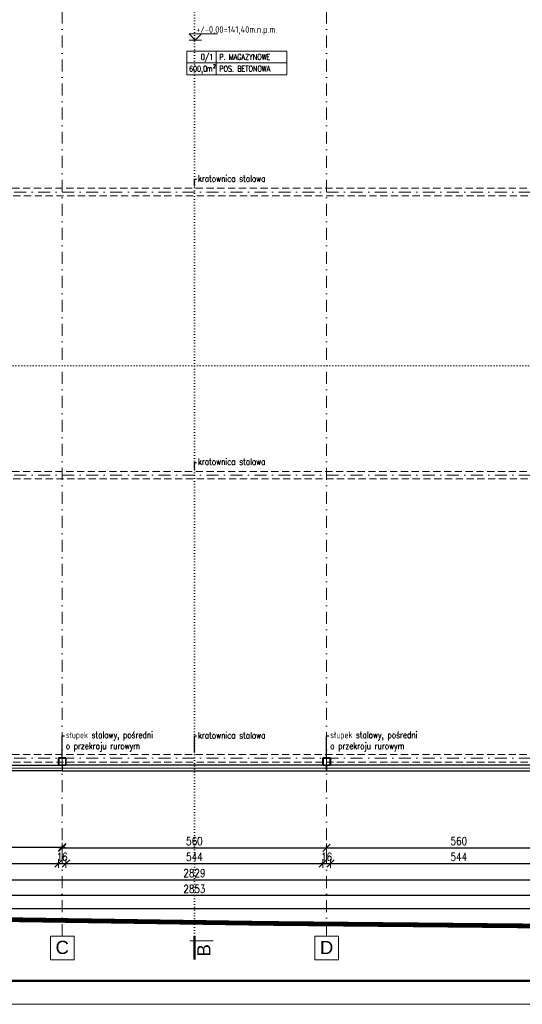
# Model space of a CAD drawing. Header units: millimetres. Extents: x 16720 to 74016, y 25810 to 81213.
# Tile 135 of 256: x 33377 to 34441, y 29136 to 31223. Entities that reach past the tile are written whole.
import ezdxf
from ezdxf import colors
from ezdxf.entities.mleader import LeaderData, LeaderLine
from ezdxf.enums import TextEntityAlignment as Align
from ezdxf.math import Vec2, Vec3

# ---------------------------------------------------------------- set-up
doc = ezdxf.new("R2010")
doc.units = ezdxf.units.MM
for name, pattern in [('ACAD_ISO07W100', [3, 0, -3]), ('DASHDOTX2', [50.8, 25.4, -12.7, 0, -12.7]), ('HIDDENX2', [19.05, 12.7, -6.35])]:
    doc.linetypes.add(name, pattern=pattern)
for name, color, linetype, lineweight in [('1', 7, 'Continuous', 9), ('_IZOLACJA TERM.', 94, 'BATTING', 9), ('_L OPISY', 110, 'Continuous', 9), ('_L_GRANICA DZIAŁKI', 10, 'Continuous', 25), ('_O_KROPKOWANE', 2, 'ACAD_ISO07W100', 9), ('_O_OPISY', 110, 'Continuous', 9), ('_O_PRZEKROJOWE', 22, 'Continuous', 9), ('_OPISY', 110, 'Continuous', 9), ('_OŚ', 165, 'DASHDOTX2', 9), ('_PRZERYWANE', 252, 'HIDDENX2', 9), ('_PŁYTA WARSTWOWA', 70, 'Continuous', 25), ('_RAMKA', 212, 'Continuous', 9), ('_STAL', 113, 'Continuous', 35), ('_WYMIAR', 151, 'Continuous', 9)]:
    doc.layers.add(name, color=color, linetype=linetype, lineweight=lineweight)
doc.styles.add('_PRZEKRÓJ 12', font='ARIALNB.TTF', dxfattribs={"height": 12})
doc.styles.add('ISO', font='isocp.shx')
doc.styles.add('ROMANS', font='romans.shx', dxfattribs={"width": 0.8, "height": 17})
doc.styles.get("Standard").update_dxf_attribs({"font": 'arial.ttf'})
doc.linetypes.add('BATTING', pattern='A,0.00254,-2.54,[134,ltypeshp.shx,S=2.54,R=0,X=-2.54,Y=0],-5.08,[134,ltypeshp.shx,S=2.54,R=180,X=2.54,Y=0],-2.54', length=10.16254)
doc.dimstyles.new('DOM w 100', dxfattribs={"dimscale": 8, "dimtxt": 2.5, "dimasz": 0.2, "dimexe": 1.25, "dimexo": 2, "dimgap": 0.7, "dimtad": 1, "dimdec": 0, "dimtxsty": 'ROMANS', "dimblk1": 'wymgreg', "dimblk2": 'wymgregII', "dimsah": 1, "dimcen": 2.5, "dimdle": 1, "dimse1": 1, "dimse2": 1, "dimadec": 0, "dimazin": 0, "dimtfac": 1, "dimtdec": 0, "dimtix": 1, "dimtmove": 1, "dimatfit": 3, "dimfxl": 1.25, "dimarcsym": 0})

# ---------------------------------------------------------------- blocks, each defined once
blk = doc.blocks.new('OPIS_PD')
for p, q in [((170, 40), (0, 40)), ((0, 40), (0, 0)), ((50, 0), (50, 40)), ((170, 0), (170, 40)), ((0, 20), (170, 20)), ((0, 0), (170, 0))]:
    blk.add_line(p, q)
at = {"style": 'ROMANS', "width": 0.7}
for s, height, p in [('2', 6.1, (49, 11.4)), ('m', 10, (43.6, 5.6))]:
    blk.add_text(s, height=height, dxfattribs=at).set_placement(p, align=Align.RIGHT)
at = {"style": 'ROMANS', "width": 0.8}
for tag, p in [('NR_POM', (44.9, 25.2)), ('POW', (28.1, 5.2))]:
    blk.add_attdef(tag, text='', height=10, dxfattribs=at).set_placement(p, align=Align.RIGHT)
for tag, p in [('OPIS_POM', (55.1, 25.2)), ('POSADZKA', (55.1, 5.2))]:
    blk.add_attdef(tag, p, '', height=10, dxfattribs=at)
blk = doc.blocks.new('KOTA WYS')
at = {"layer": '_OPISY'}
blk.add_line((-13, -13.1), (13, -13.1), dxfattribs=at)
blk.add_lwpolyline([(13, -0.1), (0, -13.1), (-13, -0.1), (47, -0.1)], dxfattribs=at)
at = {"layer": '_OPISY', "style": '_PRZEKRÓJ 12'}
blk.add_attdef('POZWYK', (9.6, 2.2), '', height=12, dxfattribs=at)
blk = doc.blocks.new('wymgreg')
at = {"layer": '1'}
for p, q in [((0, 0), (-4.9, -4.9)), ((4.8, 0), (-3.9, 0)), ((0, 5.7), (0, -5.7)), ((0, 0), (4.9, 4.9))]:
    blk.add_line(p, q, dxfattribs=at)
blk = doc.blocks.new('wymgregII')
at = {"layer": '1', "rotation": 180}
blk.add_blockref('wymgreg', (0, 0), dxfattribs=at)
blk = doc.blocks.new('*D6183')
at = {"layer": '_WYMIAR', "color": 0, "lineweight": -2}
blk.add_line((35171.6, 29366.2), (32321.8, 29366.2), dxfattribs=at)
at = {"layer": 'Defpoints', "color": 0}
for p in [(32320.2, 29630.4), (35173.2, 29630.4), (32320.2, 29366.2)]:
    blk.add_point(p, dxfattribs=at)
at = {"layer": '_WYMIAR', "color": 0, "linetype": 'ByBlock', "lineweight": -2, "xscale": 1.6, "yscale": 1.6, "zscale": 1.6, "rotation": 180}
blk.add_blockref('wymgregII', (32320.2, 29366.2), dxfattribs=at)
at = {"layer": '_WYMIAR', "color": 0, "linetype": 'ByBlock', "lineweight": -2, "xscale": 1.6, "yscale": 1.6, "zscale": 1.6}
blk.add_blockref('wymgreg', (35173.2, 29366.2), dxfattribs=at)
at = {"layer": '_WYMIAR', "color": 0, "insert": (33746.7, 29380.3), "char_height": 17, "attachment_point": 5, "style": 'ROMANS'}
blk.add_mtext('2853', dxfattribs=at)
blk = doc.blocks.new('*D6185')
at = {"layer": '_WYMIAR', "color": 0, "lineweight": -2}
blk.add_line((32333.8, 29399.9), (35159.6, 29399.9), dxfattribs=at)
at = {"layer": 'Defpoints', "color": 0}
for p in [(32332.2, 29630.4), (35161.2, 29630.4), (35161.2, 29399.9)]:
    blk.add_point(p, dxfattribs=at)
at = {"layer": '_WYMIAR', "color": 0, "linetype": 'ByBlock', "lineweight": -2, "xscale": 1.6, "yscale": 1.6, "zscale": 1.6, "rotation": 180}
blk.add_blockref('wymgreg', (32332.2, 29399.9), dxfattribs=at)
at = {"layer": '_WYMIAR', "color": 0, "linetype": 'ByBlock', "lineweight": -2, "xscale": 1.6, "yscale": 1.6, "zscale": 1.6}
blk.add_blockref('wymgregII', (35161.2, 29399.9), dxfattribs=at)
at = {"layer": '_WYMIAR', "color": 0, "insert": (33746.7, 29414), "char_height": 17, "attachment_point": 5, "style": 'ROMANS'}
blk.add_mtext('2829', dxfattribs=at)
blk = doc.blocks.new('*D6191')
at = {"layer": '_WYMIAR', "color": 0, "lineweight": -2}
blk.add_line((32916.3, 29434.1), (33457.1, 29434.1), dxfattribs=at)
at = {"layer": 'Defpoints', "color": 0}
for p in [(32914.7, 29644.5), (33458.7, 29646.3), (33458.7, 29434.1)]:
    blk.add_point(p, dxfattribs=at)
at = {"layer": '_WYMIAR', "color": 0, "linetype": 'ByBlock', "lineweight": -2, "xscale": 1.6, "yscale": 1.6, "zscale": 1.6, "rotation": 180}
blk.add_blockref('wymgreg', (32914.7, 29434.1), dxfattribs=at)
at = {"layer": '_WYMIAR', "color": 0, "linetype": 'ByBlock', "lineweight": -2, "xscale": 1.6, "yscale": 1.6, "zscale": 1.6}
blk.add_blockref('wymgregII', (33458.7, 29434.1), dxfattribs=at)
at = {"layer": '_WYMIAR', "color": 0, "insert": (33186.7, 29448.2), "char_height": 17, "attachment_point": 5, "style": 'ROMANS'}
blk.add_mtext('544', dxfattribs=at)
blk = doc.blocks.new('*D6192')
at = {"layer": '_WYMIAR', "color": 0, "lineweight": -2}
for p, q in [((33457.1, 29434.1), (33455.5, 29434.1)), ((33458.7, 29434.1), (33474.7, 29434.1)), ((33476.3, 29434.1), (33477.9, 29434.1))]:
    blk.add_line(p, q, dxfattribs=at)
at = {"layer": 'Defpoints', "color": 0}
for p in [(33458.7, 29646.3), (33474.7, 29646.3), (33474.7, 29434.1)]:
    blk.add_point(p, dxfattribs=at)
at = {"layer": '_WYMIAR', "color": 0, "linetype": 'ByBlock', "lineweight": -2, "xscale": 1.6, "yscale": 1.6, "zscale": 1.6}
blk.add_blockref('wymgreg', (33458.7, 29434.1), dxfattribs=at)
at = {"layer": '_WYMIAR', "color": 0, "linetype": 'ByBlock', "lineweight": -2, "xscale": 1.6, "yscale": 1.6, "zscale": 1.6, "rotation": 180}
blk.add_blockref('wymgregII', (33474.7, 29434.1), dxfattribs=at)
at = {"layer": '_WYMIAR', "color": 0, "insert": (33466.7, 29448.2), "char_height": 17, "attachment_point": 5, "style": 'ROMANS'}
blk.add_mtext('16', dxfattribs=at)
blk = doc.blocks.new('*D6193')
at = {"layer": '_WYMIAR', "color": 0, "lineweight": -2}
blk.add_line((33476.3, 29434.1), (34017.1, 29434.1), dxfattribs=at)
at = {"layer": 'Defpoints', "color": 0}
for p in [(33474.7, 29646.3), (34018.7, 29646.3), (34018.7, 29434.1)]:
    blk.add_point(p, dxfattribs=at)
at = {"layer": '_WYMIAR', "color": 0, "linetype": 'ByBlock', "lineweight": -2, "xscale": 1.6, "yscale": 1.6, "zscale": 1.6, "rotation": 180}
blk.add_blockref('wymgreg', (33474.7, 29434.1), dxfattribs=at)
at = {"layer": '_WYMIAR', "color": 0, "linetype": 'ByBlock', "lineweight": -2, "xscale": 1.6, "yscale": 1.6, "zscale": 1.6}
blk.add_blockref('wymgregII', (34018.7, 29434.1), dxfattribs=at)
at = {"layer": '_WYMIAR', "color": 0, "insert": (33746.7, 29448.2), "char_height": 17, "attachment_point": 5, "style": 'ROMANS'}
blk.add_mtext('544', dxfattribs=at)
blk = doc.blocks.new('*D6194')
at = {"layer": '_WYMIAR', "color": 0, "lineweight": -2}
for p, q in [((34017.1, 29434.1), (34015.5, 29434.1)), ((34018.7, 29434.1), (34034.7, 29434.1)), ((34036.3, 29434.1), (34037.9, 29434.1))]:
    blk.add_line(p, q, dxfattribs=at)
at = {"layer": 'Defpoints', "color": 0}
for p in [(34018.7, 29646.3), (34034.7, 29646.3), (34034.7, 29434.1)]:
    blk.add_point(p, dxfattribs=at)
at = {"layer": '_WYMIAR', "color": 0, "linetype": 'ByBlock', "lineweight": -2, "xscale": 1.6, "yscale": 1.6, "zscale": 1.6}
blk.add_blockref('wymgreg', (34018.7, 29434.1), dxfattribs=at)
at = {"layer": '_WYMIAR', "color": 0, "linetype": 'ByBlock', "lineweight": -2, "xscale": 1.6, "yscale": 1.6, "zscale": 1.6, "rotation": 180}
blk.add_blockref('wymgregII', (34034.7, 29434.1), dxfattribs=at)
at = {"layer": '_WYMIAR', "color": 0, "insert": (34026.7, 29448.2), "char_height": 17, "attachment_point": 5, "style": 'ROMANS'}
blk.add_mtext('16', dxfattribs=at)
blk = doc.blocks.new('*D6195')
at = {"layer": '_WYMIAR', "color": 0, "lineweight": -2}
blk.add_line((34036.3, 29434.1), (34577.1, 29434.1), dxfattribs=at)
at = {"layer": 'Defpoints', "color": 0}
for p in [(34034.7, 29646.3), (34578.7, 29646.3), (34578.7, 29434.1)]:
    blk.add_point(p, dxfattribs=at)
at = {"layer": '_WYMIAR', "color": 0, "linetype": 'ByBlock', "lineweight": -2, "xscale": 1.6, "yscale": 1.6, "zscale": 1.6, "rotation": 180}
blk.add_blockref('wymgreg', (34034.7, 29434.1), dxfattribs=at)
at = {"layer": '_WYMIAR', "color": 0, "linetype": 'ByBlock', "lineweight": -2, "xscale": 1.6, "yscale": 1.6, "zscale": 1.6}
blk.add_blockref('wymgregII', (34578.7, 29434.1), dxfattribs=at)
at = {"layer": '_WYMIAR', "color": 0, "insert": (34306.7, 29448.2), "char_height": 17, "attachment_point": 5, "style": 'ROMANS'}
blk.add_mtext('544', dxfattribs=at)
blk = doc.blocks.new('*D6202')
at = {"layer": '_WYMIAR', "color": 0, "lineweight": -2}
blk.add_line((32908.3, 29469), (33465.1, 29469), dxfattribs=at)
at = {"layer": 'Defpoints', "color": 0}
for p in [(32906.7, 29482.6), (33466.7, 29482.6), (33466.7, 29469)]:
    blk.add_point(p, dxfattribs=at)
at = {"layer": '_WYMIAR', "color": 0, "linetype": 'ByBlock', "lineweight": -2, "xscale": 1.6, "yscale": 1.6, "zscale": 1.6, "rotation": 180}
blk.add_blockref('wymgreg', (32906.7, 29469), dxfattribs=at)
at = {"layer": '_WYMIAR', "color": 0, "linetype": 'ByBlock', "lineweight": -2, "xscale": 1.6, "yscale": 1.6, "zscale": 1.6}
blk.add_blockref('wymgregII', (33466.7, 29469), dxfattribs=at)
at = {"layer": '_WYMIAR', "color": 0, "insert": (33186.7, 29483.1), "char_height": 17, "attachment_point": 5, "style": 'ROMANS'}
blk.add_mtext('560', dxfattribs=at)
blk = doc.blocks.new('*D6203')
at = {"layer": '_WYMIAR', "color": 0, "lineweight": -2}
blk.add_line((33468.3, 29467.6), (34025.1, 29467.6), dxfattribs=at)
at = {"layer": 'Defpoints', "color": 0}
for p in [(33466.7, 29481.2), (34026.7, 29481.2), (34026.7, 29467.6)]:
    blk.add_point(p, dxfattribs=at)
at = {"layer": '_WYMIAR', "color": 0, "linetype": 'ByBlock', "lineweight": -2, "xscale": 1.6, "yscale": 1.6, "zscale": 1.6, "rotation": 180}
blk.add_blockref('wymgreg', (33466.7, 29467.6), dxfattribs=at)
at = {"layer": '_WYMIAR', "color": 0, "linetype": 'ByBlock', "lineweight": -2, "xscale": 1.6, "yscale": 1.6, "zscale": 1.6}
blk.add_blockref('wymgregII', (34026.7, 29467.6), dxfattribs=at)
at = {"layer": '_WYMIAR', "color": 0, "insert": (33746.7, 29481.7), "char_height": 17, "attachment_point": 5, "style": 'ROMANS'}
blk.add_mtext('560', dxfattribs=at)
blk = doc.blocks.new('*D6204')
at = {"layer": '_WYMIAR', "color": 0, "lineweight": -2}
blk.add_line((34028.3, 29467.6), (34585.1, 29467.6), dxfattribs=at)
at = {"layer": 'Defpoints', "color": 0}
for p in [(34026.7, 29481.2), (34586.7, 29481.2), (34586.7, 29467.6)]:
    blk.add_point(p, dxfattribs=at)
at = {"layer": '_WYMIAR', "color": 0, "linetype": 'ByBlock', "lineweight": -2, "xscale": 1.6, "yscale": 1.6, "zscale": 1.6, "rotation": 180}
blk.add_blockref('wymgreg', (34026.7, 29467.6), dxfattribs=at)
at = {"layer": '_WYMIAR', "color": 0, "linetype": 'ByBlock', "lineweight": -2, "xscale": 1.6, "yscale": 1.6, "zscale": 1.6}
blk.add_blockref('wymgregII', (34586.7, 29467.6), dxfattribs=at)
at = {"layer": '_WYMIAR', "color": 0, "insert": (34306.7, 29481.7), "char_height": 17, "attachment_point": 5, "style": 'ROMANS'}
blk.add_mtext('560', dxfattribs=at)
blk = doc.blocks.new('*D6664')
at = {"layer": '_WYMIAR', "color": 0, "lineweight": -2}
blk.add_line((30688.8, 29338.7), (35171.6, 29338.7), dxfattribs=at)
at = {"layer": 'Defpoints', "color": 0}
for p in [(30687.2, 29661), (35173.2, 29630.4), (35173.2, 29338.7)]:
    blk.add_point(p, dxfattribs=at)
at = {"layer": '_WYMIAR', "color": 0, "linetype": 'ByBlock', "lineweight": -2, "xscale": 1.6, "yscale": 1.6, "zscale": 1.6, "rotation": 180}
blk.add_blockref('wymgreg', (30687.2, 29338.7), dxfattribs=at)
at = {"layer": '_WYMIAR', "color": 0, "linetype": 'ByBlock', "lineweight": -2, "xscale": 1.6, "yscale": 1.6, "zscale": 1.6}
blk.add_blockref('wymgregII', (35173.2, 29338.7), dxfattribs=at)
at = {"layer": '_WYMIAR', "color": 0, "insert": (32930.2, 29352.8), "char_height": 17, "attachment_point": 5, "style": 'ROMANS'}
blk.add_mtext('4486', dxfattribs=at)

msp = doc.modelspace()

# ---------------------------------------------------------------- linework, layer by layer
at = {"layer": '_IZOLACJA TERM.', "ltscale": 0.58}
for p, q in [((32906.7, 29636.4), (33466.7, 29636.4)), ((33466.7, 29636.4), (34026.7, 29636.4)), ((34026.7, 29636.4), (34586.7, 29636.4))]:
    msp.add_line(p, q, dxfattribs=at)
at = {"layer": '_L_GRANICA DZIAŁKI', "ltscale": 70, "const_width": 10}
msp.add_lwpolyline([(30371.7, 29358.7), (33900.8, 29307.3), (35496.9, 29292)], dxfattribs=at)
at = {"layer": '_O_KROPKOWANE', "ltscale": 2}
for p, q in [((33746.7, 29280.4), (33746.7, 33195.1)), ((30465.2, 30489.4), (35528.2, 30489.4))]:
    msp.add_line(p, q, dxfattribs=at)
at = {"layer": '_O_PRZEKROJOWE', "const_width": 5}
msp.add_lwpolyline([(33746.7, 29280.4), (33746.7, 29230.4)], dxfattribs=at)
at = {"layer": '_O_PRZEKROJOWE'}
msp.add_lwpolyline([(33736.7, 29270.4), (33786.7, 29270.4)], dxfattribs=at)
at = {"layer": '_OŚ'}
for p, q in [((33466.7, 29280.4), (33466.7, 33191.2)), ((34026.7, 29280.4), (34026.7, 33191.2)), ((35528.2, 30857.4), (30465.2, 30857.4)), ((35528.2, 30257.4), (30465.2, 30257.4)), ((35528.2, 29657.4), (30465.2, 29657.4))]:
    msp.add_line(p, q, dxfattribs=at)
at = {"layer": '_OŚ', "linetype": 'ByBlock'}
for points in [[(33441.7, 29230.4), (33491.7, 29230.4), (33491.7, 29280.4), (33441.7, 29280.4)], [(34001.7, 29230.4), (34051.7, 29230.4), (34051.7, 29280.4), (34001.7, 29280.4)]]:
    msp.add_lwpolyline(points, close=True, dxfattribs=at)
at = {"layer": '_PRZERYWANE', "ltscale": 1.2}
for points in [[(32332.2, 30849.4), (32332.2, 30865.4), (35161.2, 30865.4), (35161.2, 30849.4)], [(32332.2, 30249.4), (32332.2, 30265.4), (35161.2, 30265.4), (35161.2, 30249.4)], [(32332.2, 29649.4), (32332.2, 29665.4), (35161.2, 29665.4), (35161.2, 29649.4)]]:
    msp.add_lwpolyline(points, close=True, dxfattribs=at)
at = {"layer": '_PŁYTA WARSTWOWA'}
for points in [[(33466.7, 29642.4), (33466.7, 29630.4), (32906.7, 29630.4), (32906.7, 29642.4)], [(33466.7, 29642.4), (33466.7, 29630.4), (34026.7, 29630.4), (34026.7, 29642.4)], [(34026.7, 29642.4), (34026.7, 29630.4), (34586.7, 29630.4), (34586.7, 29642.4)]]:
    msp.add_lwpolyline(points, close=True, dxfattribs=at)
at = {"layer": '_RAMKA'}
msp.add_lwpolyline([(30171.7, 33335.8), (36671.7, 33335.8), (36671.7, 29135.8), (30171.7, 29135.8)], close=True, dxfattribs=at)
at = {"layer": '_RAMKA', "const_width": 5}
msp.add_lwpolyline([(30221.7, 33285.8), (36621.7, 33285.8), (36621.7, 29185.8), (30371.7, 29185.8), (30371.7, 32105.8), (30221.7, 32105.8)], close=True, dxfattribs=at)
at = {"layer": '_STAL'}
for points in [[(33460.1, 29658.4), (33473.3, 29658.4, -0.414214), (33474.7, 29657), (33474.7, 29643.9, -0.414214), (33473.3, 29642.4), (33460.1, 29642.4, -0.414214), (33458.7, 29643.9), (33458.7, 29657, -0.414214)], [(33460.1, 29657.9), (33473.3, 29657.9, -0.414214), (33474.1, 29657), (33474.1, 29643.9, -0.414214), (33473.3, 29643), (33460.1, 29643, -0.414214), (33459.3, 29643.9), (33459.3, 29657, -0.414214)], [(34020.1, 29658.4), (34033.3, 29658.4, -0.414214), (34034.7, 29657), (34034.7, 29643.9, -0.414214), (34033.3, 29642.4), (34020.1, 29642.4, -0.414214), (34018.7, 29643.9), (34018.7, 29657, -0.414214)], [(34020.1, 29657.9), (34033.3, 29657.9, -0.414214), (34034.1, 29657), (34034.1, 29643.9, -0.414214), (34033.3, 29643), (34020.1, 29643, -0.414214), (34019.3, 29643.9), (34019.3, 29657, -0.414214)]]:
    msp.add_lwpolyline(points, format="xyb", close=True, dxfattribs=at)

# ---------------------------------------------------------------- block references
at = {"layer": '_L OPISY'}
ref = msp.add_blockref('KOTA WYS', (33748.5, 31192.8), dxfattribs=at)
ref.add_attrib('POZWYK', '+/-0,00=141,40m.n.p.m.', (33750.4, 31195.1), dxfattribs={"layer": '_OPISY', "height": 14, "style": 'ISO'})
ref = msp.add_blockref('OPIS_PD', (33730.7, 31106.2), dxfattribs=dict(at, xscale=1.246467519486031, yscale=1.246467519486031, zscale=1.246467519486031))
ref.add_attrib('OPIS_POM', 'P. MAGAZYNOWE', (33799.4, 31137.6), dxfattribs={"layer": '0', "height": 12.465, "style": 'ROMANS', "width": 0.8})
ref.add_attrib('POSADZKA', 'POS. BETONOWA', (33799.4, 31112.7), dxfattribs={"layer": '0', "height": 12.465, "style": 'ROMANS', "width": 0.8})
ref.add_attrib('NR_POM', '0/1', dxfattribs={"layer": '0', "height": 12.46, "style": 'ROMANS', "width": 0.8}).set_placement((33786.7, 31137.6), align=Align.RIGHT)
ref.add_attrib('POW', '600,0', dxfattribs={"layer": '0', "height": 12.46, "style": 'ROMANS', "width": 0.8}).set_placement((33773.7, 31112.7), align=Align.RIGHT)

# ---------------------------------------------------------------- texts
at = {"layer": '_O_OPISY', "insert": (33766.7, 29250.4), "char_height": 28, "attachment_point": 5, "rotation": 90}
msp.add_mtext_dynamic_manual_height_columns('\\pxqc;B', width=127.013, gutter_width=12.5, heights=[0], dxfattribs=at)
at = {"layer": '_OPISY', "char_height": 28, "attachment_point": 5}
for s, insert in [('\\pxqc;C', (33466.7, 29256.3)), ('\\pxqc;D', (34026.7, 29256.3))]:
    msp.add_mtext_dynamic_manual_height_columns(s, width=127.013, gutter_width=12.5, heights=[0], dxfattribs=dict(at, insert=insert))

# ---------------------------------------------------------------- dimensions: what is measured, and where the dimension line sits
at = {"layer": '_WYMIAR'}
dim = msp.add_linear_dim(base=(35173.2, 29338.7), p1=(30687.2, 29661), p2=(35173.2, 29630.4), dimstyle='DOM w 100', override={"dimtxsty": 'ROMANS'}, dxfattribs=at)
dim.commit()
dim.dimension.update_dxf_attribs({"geometry": '*D6664', "text_midpoint": (32930.2, 29352.8)})
for base, p1, p2, picture, middle in [((33458.7, 29434.1), (32914.7, 29644.5), (33458.7, 29646.3), '*D6191', (33186.7, 29448.2)), ((33474.7, 29434.1), (33458.7, 29646.3), (33474.7, 29646.3), '*D6192', (33466.7, 29448.2)), ((34018.7, 29434.1), (33474.7, 29646.3), (34018.7, 29646.3), '*D6193', (33746.7, 29448.2)), ((34034.7, 29434.1), (34018.7, 29646.3), (34034.7, 29646.3), '*D6194', (34026.7, 29448.2)), ((34578.7, 29434.1), (34034.7, 29646.3), (34578.7, 29646.3), '*D6195', (34306.7, 29448.2)), ((32320.2, 29366.2), (35173.2, 29630.4), (32320.2, 29630.4), '*D6183', (33746.7, 29380.3)), ((35161.2, 29399.9), (32332.2, 29630.4), (35161.2, 29630.4), '*D6185', (33746.7, 29414)), ((33466.7, 29469), (32906.7, 29482.6), (33466.7, 29482.6), '*D6202', (33186.7, 29483.1)), ((34026.7, 29467.6), (33466.7, 29481.2), (34026.7, 29481.2), '*D6203', (33746.7, 29481.7)), ((34586.7, 29467.6), (34026.7, 29481.2), (34586.7, 29481.2), '*D6204', (34306.7, 29481.7))]:
    dim = msp.add_linear_dim(base=base, p1=p1, p2=p2, dimstyle='DOM w 100', dxfattribs=at)
    dim.commit()
    dim.dimension.update_dxf_attribs({"geometry": picture, "text_midpoint": middle})

# ---------------------------------------------------------------- leaders
at = {"layer": '_OPISY'}
ml = msp.add_multileader_mtext('Standard', dxfattribs=at)
ml.set_content('{\\Fsimplex|c238;kratownica stalowa}', color=256, style='ROMANS')
ml.set_leader_properties()
ml.build(insert=Vec2(0, 0))
ml.multileader.update_dxf_attribs({"dogleg_length": 4, "arrow_head_size": 6})
ctx = ml.context
ctx.base_point, ctx.char_height, ctx.arrow_head_size, ctx.landing_gap_size, ctx.plane_origin, ctx.plane_x_axis, ctx.plane_y_axis = Vec3(33751.3, 30884.6), 14, 6, 3, Vec3(34225.5, 30553.3), Vec3(1, 0, 0), Vec3(0, 1, 0)
ctx.text_align_type = 2
notes = []
notes.append((ctx, [(1, (1, 1, 0), (33746.7, 30884.6), (1, 0, 0), 4.57, [(0, [(33746.7, 30865.4)], 0, [])])]))
ctx.mtext.insert, ctx.mtext.text_direction, ctx.mtext.flow_direction = Vec3(33754.3, 30893), Vec3(1, 0, 0), 5
ml = msp.add_multileader_mtext('Standard', dxfattribs=at)
ml.set_content('{\\Fsimplex|c238;kratownica stalowa}', color=256, style='ROMANS')
ml.set_leader_properties()
ml.build(insert=Vec2(0, 0))
ml.multileader.update_dxf_attribs({"dogleg_length": 4, "arrow_head_size": 6})
ctx = ml.context
ctx.base_point, ctx.char_height, ctx.arrow_head_size, ctx.landing_gap_size, ctx.plane_origin, ctx.plane_x_axis, ctx.plane_y_axis = Vec3(33751.3, 30284.6), 14, 6, 3, Vec3(34225.5, 29953.3), Vec3(1, 0, 0), Vec3(0, 1, 0)
ctx.text_align_type = 2
notes.append((ctx, [(1, (1, 1, 0), (33746.7, 30284.6), (1, 0, 0), 4.57, [(0, [(33746.7, 30265.4)], 0, [])])]))
ctx.mtext.insert, ctx.mtext.text_direction, ctx.mtext.flow_direction = Vec3(33754.3, 30293), Vec3(1, 0, 0), 5
ml = msp.add_multileader_mtext('Standard', dxfattribs=at)
ml.set_content('{\\Fsimplex|c238;słupek stalowy, pośredni\\Po przekroju rurowym}', color=256, style='ROMANS')
ml.set_leader_properties()
ml.build(insert=Vec2(0, 0))
ml.multileader.update_dxf_attribs({"dogleg_length": 4, "arrow_head_size": 6})
ctx = ml.context
ctx.base_point, ctx.char_height, ctx.arrow_head_size, ctx.landing_gap_size, ctx.plane_origin, ctx.plane_x_axis, ctx.plane_y_axis = Vec3(33471.3, 29704.6), 14, 6, 3, Vec3(33980.7, 29380.7), Vec3(1, 0, 0), Vec3(0, 1, 0)
ctx.text_align_type = 2
notes.append((ctx, [(1, (1, 1, 0), (33466.7, 29704.6), (1, 0, 0), 4.57, [(0, [(33466.7, 29650.4)], 0, [])])]))
ctx.mtext.insert, ctx.mtext.text_direction, ctx.mtext.flow_direction = Vec3(33474.3, 29713.9), Vec3(1, 0, 0), 5
ml = msp.add_multileader_mtext('Standard', dxfattribs=at)
ml.set_content('{\\Fsimplex|c238;kratownica stalowa}', color=256, style='ROMANS')
ml.set_leader_properties()
ml.build(insert=Vec2(0, 0))
ml.multileader.update_dxf_attribs({"dogleg_length": 4, "arrow_head_size": 6})
ctx = ml.context
ctx.base_point, ctx.char_height, ctx.arrow_head_size, ctx.landing_gap_size, ctx.plane_origin, ctx.plane_x_axis, ctx.plane_y_axis = Vec3(33751.3, 29704.6), 14, 6, 3, Vec3(34225.5, 29373.3), Vec3(1, 0, 0), Vec3(0, 1, 0)
ctx.text_align_type = 2
notes.append((ctx, [(1, (1, 1, 0), (33746.7, 29704.6), (1, 0, 0), 4.57, [(0, [(33746.7, 29665.4)], 0, [])])]))
ctx.mtext.insert, ctx.mtext.text_direction, ctx.mtext.flow_direction = Vec3(33754.3, 29713), Vec3(1, 0, 0), 5
ml = msp.add_multileader_mtext('Standard', dxfattribs=at)
ml.set_content('{\\Fsimplex|c238;słupek stalowy, pośredni\\Po przekroju rurowym}', color=256, style='ROMANS')
ml.set_leader_properties()
ml.build(insert=Vec2(0, 0))
ml.multileader.update_dxf_attribs({"dogleg_length": 4, "arrow_head_size": 6})
ctx = ml.context
ctx.base_point, ctx.char_height, ctx.arrow_head_size, ctx.landing_gap_size, ctx.plane_origin, ctx.plane_x_axis, ctx.plane_y_axis = Vec3(34031.3, 29704.6), 14, 6, 3, Vec3(34540.7, 29380.7), Vec3(1, 0, 0), Vec3(0, 1, 0)
ctx.text_align_type = 2
notes.append((ctx, [(1, (1, 1, 0), (34026.7, 29704.6), (1, 0, 0), 4.57, [(0, [(34026.7, 29650.4)], 0, [])])]))
ctx.mtext.insert, ctx.mtext.text_direction, ctx.mtext.flow_direction = Vec3(34034.3, 29713.9), Vec3(1, 0, 0), 5
for ctx, leaders in notes:
    for number, flags, end, landing, length, lines in leaders:
        leader = LeaderData()
        leader.index, (leader.has_last_leader_line, leader.has_dogleg_vector, leader.attachment_direction) = number, flags
        leader.last_leader_point, leader.dogleg_vector, leader.dogleg_length = Vec3(end), Vec3(landing), length
        for number, points, colour, breaks in lines:
            line = LeaderLine()
            line.index, line.vertices, line.color, line.breaks = number, Vec3.list(points), colors.encode_raw_color(colour), breaks
            leader.lines.append(line)
        ctx.leaders.append(leader)

doc.saveas('drawing.dxf')
